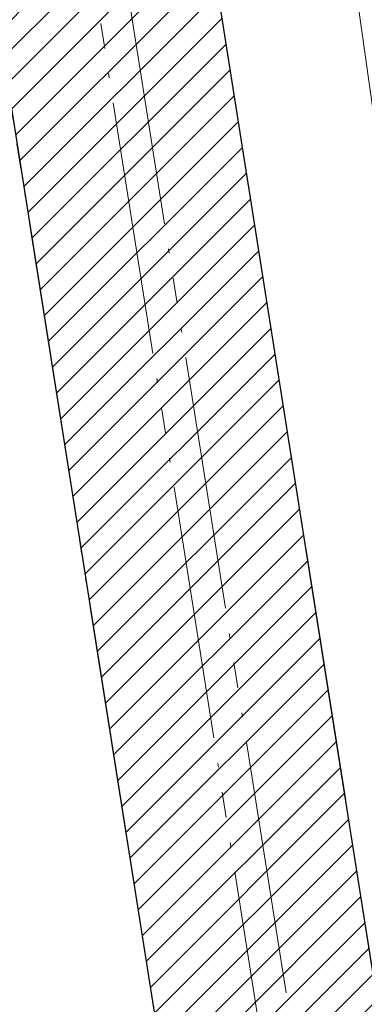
# Model space of a CAD drawing. Extents: x 98477 to 100410, y 398052 to 398969.
# Tile 9 of 256: x 98526 to 98534, y 398120 to 398144. Entities that reach past the tile are written whole.
import ezdxf

# ---------------------------------------------------------------- set-up
doc = ezdxf.new("R2010")
doc.units = 0
doc.linetypes.add('RI-DRAIN', pattern=[9.199999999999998, 6, -0.6, 0.1, -0.6, 0.6, -0.6, 0.1, -0.6])
for name, color, linetype, lineweight in [('N-GW-bodem A-watergang', 140, 'RI-DRAIN', 9), ('N-GW-hoogtelijn laagte NAP +7.00', 100, 'AL-HOOGTELIJN +7.00', 18), ('N-GW-insteek A-watergang', 160, 'RI-DRAIN', 18), ('X-AL-rapporttekening blauw', 125, 'Continuous', 25)]:
    doc.layers.add(name, color=color, linetype=linetype, lineweight=lineweight)
doc.layers.add('X-AL-contourlijnen', color=30, linetype='Continuous', plot=False)
doc.styles.get("Standard").update_dxf_attribs({"font": 'txt.shx'})
doc.linetypes.add('AL-HOOGTELIJN +7.00', pattern='A,7.5,-1.5,["+7.00",Standard,S=0.9,R=0,X=-0.3,Y=-0.45],-4.5,22.5', length=36)

msp = doc.modelspace()

# ---------------------------------------------------------------- hatches: boundary and pattern name
at = {"layer": 'X-AL-rapporttekening blauw'}
h = msp.add_hatch(dxfattribs=at)
h.set_pattern_fill('ANSI31', color=256, scale=20)
h.set_pattern_definition([(45, (0, 0), (-0.3535533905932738, 0.3535533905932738), [])])
edge = h.paths.add_edge_path()
edge.add_line((98524.79765738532, 398462.0754636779), (98479.44846936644, 398449.7285322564))
edge.add_arc((98480.23657216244, 398446.8339003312), 2.999999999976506, 105.2303864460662, 188.9829863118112)
edge.add_line((98477.27336791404, 398446.3654768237), (98539.38534690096, 398053.4507809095))
edge.add_arc((98541.45958987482, 398053.7786773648), 2.099999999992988, 188.9829863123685, 288.9829863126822)
edge.add_line((98542.14269335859, 398051.7928854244), (98543.15090634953, 398052.1397061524))
edge.add_arc((98542.4678028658, 398054.1254980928), 2.100000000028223, 288.9829863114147, 368.9829863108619)
edge.add_line((98544.54204583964, 398054.453394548), (98483.05389425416, 398443.4218154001))
edge.add_arc((98485.02936375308, 398443.7340977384), 2.000000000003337, 105.23038644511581, 188.9829863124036, ccw=False)
edge.add_line((98484.50396188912, 398445.6638523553), (98526.1768372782, 398457.0098578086))
edge.add_arc((98522.1706480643, 398471.7242367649), 15.25000000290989, 285.2303864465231, 300.9149936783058)
edge.add_arc((98528.92666808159, 398460.4424508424), 2.099999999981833, 300.914993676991, 400.1042345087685)
edge.add_line((98530.53290304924, 398461.7952291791), (98529.84694060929, 398462.6097135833))
edge.add_arc((98528.24070564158, 398461.2569352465), 2.099999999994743, 40.10423450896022, 120.1097300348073)
edge.add_arc((98522.17064806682, 398471.7242367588), 9.99999999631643, 285.2303864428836, 300.10973003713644, ccw=False)

# ---------------------------------------------------------------- linework, layer by layer
at = {"layer": 'N-GW-bodem A-watergang', "flags": 128}
msp.add_lwpolyline([(98525.42813962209, 398459.7597581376, 0.05183066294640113), (98527.81911196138, 398460.6854480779, -1.000000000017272), (98528.16075292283, 398460.0177794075, -0.0518306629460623), (98525.62516532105, 398459.0361001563), (98481.2707442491, 398446.9600075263, 0.3826259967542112), (98480.54571043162, 398445.8389890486), (98542.40924992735, 398054.4958986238, -1.000000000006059), (98541.66844886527, 398054.3787927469), (98479.64393131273, 398446.7402156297, -0.3826259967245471), (98480.07895160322, 398447.4128267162)], format="xyb", close=True, dxfattribs=at)
at = {"layer": 'N-GW-hoogtelijn laagte NAP +7.00', "flags": 128}
msp.add_lwpolyline([(98495.54762956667, 398433.9298630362, 0.1741314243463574), (98491.76271624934, 398414.0053523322), (98502.30375993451, 398347.4518217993, 0.2433460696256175), (98508.84056977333, 398338.5705044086, 0.08324619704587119), (98512.6400142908, 398337.4251819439, 0.1384693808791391), (98551.87567757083, 398343.2955526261, -0.006162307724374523), (98565.15970001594, 398349.0910265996, -0.4924092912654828), (98566.53851723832, 398348.3087717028), (98568.23339797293, 398336.2490686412, -0.3427390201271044), (98567.62300017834, 398335.184855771, 0.01153063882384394), (98566.16557375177, 398334.5467005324, -0.04031042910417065), (98551.00210190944, 398328.9220855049), (98536.74145564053, 398324.9042814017, 0.1755144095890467), (98517.36976325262, 398311.0128093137, 0.1785719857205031), (98511.42799199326, 398287.5252019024, 0.03835172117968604), (98527.31347430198, 398201.3573908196, 0.1862164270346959), (98533.43958021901, 398192.9054794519, 0.1557989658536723), (98541.95085837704, 398190.5839813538, 0.01217815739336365), (98566.80746102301, 398192.2566082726, -0.4001999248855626), (98567.88914615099, 398191.3999686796), (98568.32746352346, 398188.2811785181, -0.4142135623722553), (98567.47636855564, 398187.1517373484), (98554.10774962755, 398185.2729004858, 0.2176623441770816), (98536.94252987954, 398174.3124978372, 0.09331460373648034), (98533.51422482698, 398165.9198185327), (98533.49696043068, 398165.8353929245, 0.08554218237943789), (98532.96981367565, 398148.8594200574), (98546.41206864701, 398053.2128060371)], format="xyb", dxfattribs=at)
at = {"layer": 'N-GW-insteek A-watergang', "flags": 128}
msp.add_lwpolyline([(98526.1768372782, 398457.0098578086, 0.06854405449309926), (98530.00557622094, 398458.6407968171, 0.4620079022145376), (98530.53290304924, 398461.7952291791), (98529.84694060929, 398462.6097135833, 0.3639973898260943), (98527.18722457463, 398463.0735743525, -0.06501475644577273), (98524.79765738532, 398462.0754636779), (98479.44846936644, 398449.7285322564, 0.3826259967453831), (98477.27336791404, 398446.3654768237), (98539.38534690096, 398053.4507809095, 0.4663076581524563), (98542.14269335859, 398051.7928854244), (98543.15090634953, 398052.1397061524, 0.3639702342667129), (98544.54204583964, 398054.453394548), (98483.05389425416, 398443.4218154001, -0.3826259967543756), (98484.50396188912, 398445.6638523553), (98526.17683727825, 398457.0098578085)], format="xyb", dxfattribs=at)
at = {"layer": 'X-AL-contourlijnen', "flags": 128}
msp.add_lwpolyline([(98524.79765738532, 398462.0754636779), (98479.44846936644, 398449.7285322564, 0.3826259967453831), (98477.27336791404, 398446.3654768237), (98539.38534690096, 398053.4507809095, 0.4663076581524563), (98542.14269335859, 398051.7928854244), (98543.15090634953, 398052.1397061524, 0.3639702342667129), (98544.54204583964, 398054.453394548), (98483.05389425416, 398443.4218154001, -0.3826259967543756), (98484.50396188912, 398445.6638523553), (98526.1768372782, 398457.0098578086, 0.06854405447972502), (98530.00557622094, 398458.6407968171, 0.4620079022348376), (98530.53290304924, 398461.7952291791), (98529.84694060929, 398462.6097135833, 0.3639973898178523), (98527.18722457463, 398463.0735743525, -0.06501475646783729)], format="xyb", close=True, dxfattribs=at)

doc.saveas('drawing.dxf')
